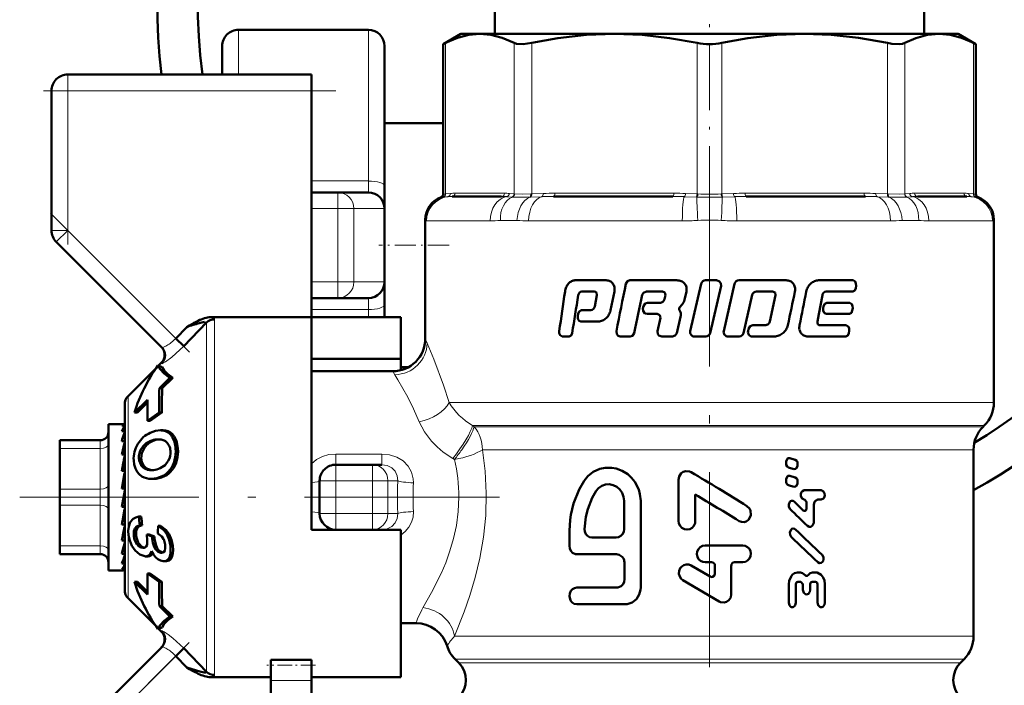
# Model space of a CAD drawing. Extents: x -1351 to 1763, y -1300 to 612.
# Tile 46 of 80: x 239 to 300, y -98 to -57. Entities that reach past the tile are written whole.
import ezdxf

# ---------------------------------------------------------------- set-up
doc = ezdxf.new("R2010")
doc.units = 0
doc.linetypes.add('DASHDOT', pattern=[18.5, 12, -3, 0.5, -3])

msp = doc.modelspace()

# ---------------------------------------------------------------- linework, layer by layer
at = {"color": 7, "linetype": 'DASHDOT', "lineweight": 18, "ltscale": 0.340646}
msp.add_line((281.602, -68.764), (281.602, -55.138), dxfattribs=at)
at = {"color": 7, "lineweight": 50}
for p, q in [((268.381, -57.773), (268.381, -56.273)), ((294.822, -57.773), (294.822, -56.273)), ((260.602, -57.523), (252.602, -57.523)), ((266.302, -57.773), (265.206, -58.406)), ((266.302, -57.773), (267.466, -57.773)), ((267.466, -57.773), (275.747, -57.773)), ((275.747, -57.773), (281.602, -57.773)), ((281.602, -57.773), (287.457, -57.773)), ((287.457, -57.773), (295.737, -57.773)), ((295.737, -57.773), (296.902, -57.773)), ((296.902, -57.773), (297.998, -58.406)), ((251.602, -60.273), (251.602, -58.523)), ((261.602, -58.523), (261.602, -67.12)), ((265.358, -58.328), (265.206, -58.406)), ((265.206, -67.628), (265.206, -58.406)), ((297.998, -58.406), (297.845, -58.328)), ((297.998, -67.628), (297.998, -58.406)), ((242.102, -60.273), (257.102, -60.273)), ((257.102, -60.273), (257.102, -61.273)), ((241.102, -69.859), (241.102, -61.273)), ((257.102, -61.273), (257.102, -75.202)), ((261.602, -63.273), (261.602, -70.773)), ((265.206, -63.273), (261.602, -63.273)), ((261.602, -67.12), (261.602, -68.523)), ((258.726, -67.523), (257.101, -67.523)), ((258.726, -67.523), (260.602, -67.523)), ((268.8, -67.773), (265.763, -67.773)), ((279.337, -67.773), (272.004, -67.773)), ((291.2, -67.773), (283.867, -67.773)), ((297.441, -67.773), (294.403, -67.773)), ((261.602, -68.523), (261.602, -73.023)), ((264.102, -69.22), (264.102, -76.523)), ((299.102, -80.445), (299.102, -69.22)), ((241.395, -70.566), (247.883, -77.055)), ((261.602, -70.773), (261.602, -75.202)), ((261.602, -73.023), (261.602, -74.427)), ((273.317, -72.93), (275.242, -72.93)), ((276.7, -72.929), (279.586, -72.929)), ((281.083, -73.143), (280.411, -76.052)), ((281.357, -72.929), (282.04, -72.929)), ((281.64, -76.173), (282.313, -73.264)), ((283.147, -73.143), (282.477, -76.052)), ((283.418, -72.929), (286.32, -72.929)), ((288.312, -72.929), (290.444, -72.929)), ((290.599, -73.404), (290.619, -73.263)), ((273.746, -73.619), (274.507, -73.619)), ((274.661, -73.85), (274.535, -74.543)), ((274.635, -73.685), (274.661, -73.85)), ((275.513, -74.773), (275.743, -73.62)), ((277.712, -73.619), (278.697, -73.619)), ((278.697, -73.619), (278.855, -73.685)), ((278.887, -73.85), (278.833, -74.082)), ((278.855, -73.685), (278.887, -73.85)), ((280.058, -74.137), (280.178, -73.62)), ((283.697, -76.173), (284.229, -73.832)), ((284.494, -73.618), (285.479, -73.618)), ((285.663, -73.849), (285.309, -75.471)), ((285.479, -73.618), (285.632, -73.685)), ((285.632, -73.685), (285.663, -73.849)), ((288.333, -75.005), (288.546, -73.849)), ((288.786, -73.619), (290.423, -73.619)), ((258.726, -74.023), (257.101, -74.023)), ((258.726, -74.023), (260.602, -74.023)), ((261.602, -74.427), (261.602, -75.202)), ((277.537, -74.527), (277.506, -74.667)), ((277.792, -74.314), (278.543, -74.314)), ((279.757, -74.603), (279.921, -74.428)), ((288.617, -74.527), (288.591, -74.667)), ((288.83, -74.314), (290.233, -74.314)), ((273.516, -74.99), (273.493, -75.13)), ((273.712, -74.775), (274.296, -74.775)), ((277.762, -75.003), (278.388, -75.003)), ((278.388, -75.003), (278.545, -75.07)), ((278.545, -75.07), (278.576, -75.233)), ((279.817, -74.884), (279.741, -74.724)), ((288.247, -75.467), (288.333, -75.005)), ((288.805, -75.003), (290.211, -75.003)), ((290.392, -74.79), (290.413, -74.649)), ((250.643, -75.535), (249.24, -76.979)), ((249.595, -75.701), (249.42, -75.804)), ((249.772, -75.6), (249.595, -75.701)), ((250.643, -75.535), (250.645, -75.522)), ((257.102, -75.202), (250.911, -75.202)), ((257.102, -86.273), (257.102, -75.202)), ((257.102, -75.202), (262.602, -75.202)), ((262.602, -75.202), (262.602, -77.755)), ((273.689, -75.464), (274.765, -75.464)), ((278.576, -75.233), (278.394, -76.052)), ((279.59, -76.174), (279.82, -75.175)), ((284.269, -75.698), (285.023, -75.698)), ((288.405, -75.698), (290.016, -75.698)), ((249.42, -75.804), (248.745, -76.502)), ((284.004, -75.911), (283.971, -76.051)), ((290.179, -76.174), (290.201, -76.034)), ((249.24, -76.979), (248.745, -76.502)), ((272.523, -76.387), (272.965, -76.387)), ((276.104, -76.387), (276.71, -76.387)), ((278.657, -76.387), (279.322, -76.387)), ((280.684, -76.387), (281.367, -76.387)), ((282.75, -76.387), (283.428, -76.387)), ((284.238, -76.387), (285.583, -76.387)), ((287.652, -76.387), (289.993, -76.387)), ((247.656, -78.165), (247.653, -78.167)), ((247.915, -78.264), (247.656, -78.165)), ((247.692, -78.179), (247.855, -78.016)), ((257.102, -77.755), (262.602, -77.755)), ((262.602, -77.755), (262.602, -78.46)), ((245.807, -80.064), (247.536, -78.335)), ((262.102, -78.523), (257.102, -78.523)), ((263.071, -78.273), (262.602, -78.273)), ((247.737, -79.567), (248.384, -78.94)), ((248.566, -78.94), (247.918, -79.567)), ((248.566, -78.94), (248.384, -78.94)), ((247.737, -79.567), (247.918, -79.567)), ((245.602, -91.987), (245.602, -80.559)), ((247.008, -80.277), (246.208, -81.062)), ((247.005, -80.455), (246.384, -81.062)), ((246.384, -81.062), (246.208, -81.062)), ((247.723, -81.073), (247.011, -81.573)), ((247.885, -81.073), (247.173, -81.573)), ((247.885, -81.073), (247.723, -81.073)), ((244.602, -81.773), (244.602, -82.376)), ((245.58, -81.773), (244.602, -81.773)), ((245.58, -81.773), (245.602, -81.775)), ((247.011, -81.573), (247.173, -81.573)), ((244.602, -82.376), (244.602, -90.773)), ((245.602, -81.859), (245.425, -81.859)), ((245.602, -82.214), (245.425, -82.214)), ((245.563, -82.376), (245.602, -82.272)), ((247.953, -82.159), (247.799, -82.159)), ((298.438, -81.937), (298.516, -81.859)), ((241.602, -82.773), (244.102, -82.773)), ((241.602, -82.907), (241.602, -82.773)), ((241.602, -83.273), (241.602, -82.907)), ((245.602, -82.825), (245.425, -82.825)), ((245.602, -82.7), (245.596, -82.825)), ((247.598, -82.717), (247.68, -82.714)), ((247.598, -82.717), (247.75, -82.717)), ((241.602, -85.773), (241.602, -83.273)), ((245.602, -83.253), (245.581, -83.652)), ((245.602, -83.482), (245.589, -83.652)), ((297.852, -83.352), (297.852, -94.823)), ((245.602, -83.652), (245.425, -83.652)), ((245.602, -83.996), (245.559, -84.644)), ((286.312, -84.11), (286.312, -84.196)), ((286.875, -83.968), (286.543, -83.866)), ((287.023, -84.298), (287.023, -84.212)), ((245.602, -84.644), (245.425, -84.644)), ((245.602, -84.273), (245.584, -84.273)), ((247.383, -84.604), (247.362, -84.606)), ((258.602, -84.273), (260.847, -84.273)), ((260.847, -84.273), (261.428, -84.273)), ((286.457, -84.44), (286.787, -84.542)), ((245.602, -84.883), (245.521, -85.739)), ((247.388, -85.149), (247.242, -85.149)), ((257.602, -87.273), (257.602, -85.273)), ((279.688, -85.203), (279.688, -87.733)), ((286.312, -85.199), (286.312, -85.285)), ((286.875, -85.057), (286.543, -84.955)), ((287.023, -85.387), (287.023, -85.3)), ((241.602, -85.773), (241.602, -86.773)), ((245.602, -85.739), (245.425, -85.739)), ((245.425, -86.867), (245.602, -85.867)), ((286.457, -85.528), (286.787, -85.63)), ((287.435, -85.849), (288.47, -85.849)), ((257.102, -88.273), (257.102, -86.273)), ((276.34, -88.246), (276.34, -86.501)), ((277.37, -91.837), (277.37, -86.501)), ((280.728, -87.733), (280.728, -86.112)), ((287.375, -87.086), (286.822, -86.55)), ((287.449, -86.42), (287.436, -86.42)), ((287.572, -86.578), (287.572, -86.959)), ((288.471, -86.419), (288.27, -86.419)), ((241.602, -89.273), (241.602, -86.773)), ((245.425, -86.814), (245.513, -86.814)), ((245.602, -86.867), (245.425, -86.867)), ((245.602, -86.856), (245.513, -86.814)), ((288.021, -87.782), (288.02, -86.737)), ((245.531, -87.387), (245.602, -87.819)), ((246.621, -87.471), (246.476, -87.471)), ((245.602, -87.957), (245.425, -87.957)), ((245.602, -88.273), (245.564, -88.273)), ((245.602, -88.685), (245.565, -88.266)), ((245.602, -88.415), (245.571, -88.415)), ((246.681, -87.989), (246.534, -87.989)), ((247.803, -88.03), (247.657, -88.03)), ((262.602, -88.273), (257.102, -88.273)), ((261.428, -88.273), (261.342, -88.273)), ((262.602, -97.344), (262.602, -88.273)), ((272.978, -88.348), (272.978, -89.272)), ((245.602, -88.942), (245.425, -88.942)), ((247.283, -88.697), (246.958, -88.577)), ((247.105, -88.577), (246.958, -88.577)), ((247.105, -88.577), (247.431, -88.697)), ((247.431, -88.697), (247.283, -88.697)), ((247.999, -88.851), (248.003, -88.86)), ((274.358, -88.759), (275.859, -88.759)), ((241.602, -89.273), (241.602, -89.773)), ((245.602, -89.4), (245.584, -89.122)), ((246.746, -89.395), (246.71, -89.393)), ((247.875, -89.693), (247.838, -89.691)), ((281.328, -89.248), (283.647, -89.248)), ((244.102, -89.773), (241.602, -89.773)), ((245.602, -89.759), (245.425, -89.759)), ((245.602, -89.918), (245.598, -89.851)), ((246.884, -89.913), (246.836, -89.91)), ((247.038, -89.913), (246.884, -89.913)), ((248.016, -90.212), (247.966, -90.209)), ((248.169, -90.212), (248.016, -90.212)), ((273.424, -89.785), (275.883, -89.785)), ((276.375, -90.298), (276.375, -91.324)), ((281.732, -90.275), (281.328, -90.275)), ((283.145, -90.275), (283.647, -90.275)), ((245.48, -90.773), (244.602, -90.773)), ((245.602, -90.357), (245.425, -90.357)), ((245.602, -90.699), (245.425, -90.699)), ((245.602, -90.762), (245.535, -90.762)), ((281.631, -91.162), (280.47, -90.477)), ((281.935, -90.481), (281.935, -90.983)), ((282.944, -92.236), (282.944, -90.481)), ((287.023, -90.908), (287.206, -90.908)), ((287.949, -90.907), (288.136, -90.907)), ((246.208, -91.485), (247.008, -92.269)), ((246.384, -91.485), (246.208, -91.485)), ((246.384, -91.485), (247.005, -92.092)), ((247.011, -90.973), (247.723, -91.473)), ((247.173, -90.973), (247.011, -90.973)), ((247.173, -90.973), (247.885, -91.473)), ((247.885, -91.473), (247.723, -91.473)), ((279.967, -91.371), (282.187, -92.683)), ((287.231, -91.479), (287.036, -91.479)), ((288.124, -91.477), (287.924, -91.477)), ((273.424, -91.837), (275.883, -91.837)), ((286.48, -91.622), (286.481, -92.763)), ((286.915, -92.762), (286.914, -91.637)), ((287.354, -91.637), (287.355, -91.969)), ((287.8, -91.969), (287.8, -91.636)), ((288.25, -91.635), (288.251, -92.76)), ((288.704, -92.759), (288.703, -91.619)), ((245.807, -92.482), (247.536, -94.212)), ((247.737, -92.979), (248.384, -93.606)), ((247.918, -92.979), (247.737, -92.979)), ((247.918, -92.979), (248.566, -93.606)), ((273.424, -92.863), (276.375, -92.863)), ((248.566, -93.606), (248.384, -93.606)), ((247.653, -94.379), (247.656, -94.381)), ((247.656, -94.381), (247.915, -94.283)), ((247.692, -94.367), (247.855, -94.53)), ((263.536, -94.023), (262.602, -94.023)), ((247.883, -95.492), (241.688, -101.687)), ((248.745, -96.044), (249.24, -95.567)), ((249.24, -95.567), (250.643, -97.011)), ((249.42, -96.743), (248.745, -96.044)), ((254.602, -96.27), (257.102, -96.27)), ((254.602, -96.27), (254.602, -96.606)), ((257.102, -96.27), (257.102, -96.606)), ((265.938, -96.238), (266.162, -96.463)), ((297.041, -96.463), (297.266, -96.238)), ((249.42, -96.743), (249.595, -96.845)), ((249.595, -96.845), (249.772, -96.946)), ((254.602, -96.606), (254.602, -97.559)), ((257.102, -96.606), (257.102, -97.559)), ((250.911, -97.344), (254.602, -97.344)), ((254.602, -100.421), (254.602, -97.559)), ((257.102, -97.344), (262.602, -97.344)), ((257.102, -100.421), (257.102, -97.559)), ((296.602, -97.559), (296.602, -97.488))]:
    msp.add_line(p, q, dxfattribs=at)
at = {"color": 7, "lineweight": 18}
for p, q in [((252.602, -60.273), (252.602, -57.523)), ((260.602, -57.523), (260.602, -66.821)), ((265.358, -58.328), (265.358, -67.615)), ((269.575, -67.615), (269.575, -58.328)), ((270.657, -58.328), (270.657, -67.615)), ((280.836, -67.615), (280.836, -58.328)), ((282.367, -58.328), (282.367, -67.615)), ((292.547, -67.615), (292.547, -58.328)), ((293.629, -58.328), (293.629, -67.615)), ((297.845, -67.615), (297.845, -58.328)), ((242.102, -61.273), (242.102, -60.273)), ((241.102, -61.273), (242.102, -61.273)), ((242.102, -61.273), (257.102, -61.273)), ((242.102, -61.273), (242.102, -69.859)), ((257.101, -66.821), (260.602, -66.821)), ((260.602, -66.821), (260.602, -67.523)), ((258.726, -67.523), (258.726, -68.523)), ((265.205, -67.809), (265.076, -67.815)), ((265.226, -67.807), (265.205, -67.809)), ((265.206, -67.628), (265.337, -67.617)), ((265.491, -67.785), (265.226, -67.807)), ((265.337, -67.617), (265.358, -67.615)), ((265.358, -67.615), (265.652, -67.586)), ((265.948, -67.573), (268.985, -67.573)), ((269.437, -67.807), (269.115, -67.785)), ((269.281, -67.586), (269.575, -67.615)), ((269.464, -67.809), (269.437, -67.807)), ((269.575, -67.615), (269.597, -67.617)), ((270.608, -67.807), (270.552, -67.809)), ((270.605, -67.617), (270.657, -67.615)), ((271.305, -67.785), (270.608, -67.807)), ((270.657, -67.615), (271.366, -67.586)), ((272.08, -67.573), (279.413, -67.573)), ((280.774, -67.807), (280.054, -67.785)), ((280.128, -67.586), (280.836, -67.615)), ((280.832, -67.809), (280.774, -67.807)), ((280.836, -67.615), (280.889, -67.617)), ((282.315, -67.617), (282.367, -67.615)), ((282.367, -67.615), (283.076, -67.586)), ((282.43, -67.807), (282.371, -67.809)), ((283.15, -67.785), (282.43, -67.807)), ((283.79, -67.573), (291.123, -67.573)), ((291.838, -67.586), (292.547, -67.615)), ((292.596, -67.807), (291.899, -67.785)), ((292.547, -67.615), (292.598, -67.617)), ((292.652, -67.809), (292.596, -67.807)), ((293.607, -67.617), (293.629, -67.615)), ((293.629, -67.615), (293.922, -67.586)), ((293.767, -67.807), (293.74, -67.809)), ((294.088, -67.785), (293.767, -67.807)), ((294.218, -67.573), (297.256, -67.573)), ((297.552, -67.586), (297.845, -67.615)), ((297.978, -67.807), (297.712, -67.785)), ((297.845, -67.615), (297.866, -67.617)), ((297.866, -67.617), (297.998, -67.628)), ((297.998, -67.809), (297.978, -67.807)), ((298.127, -67.815), (297.998, -67.809)), ((258.726, -68.523), (257.101, -68.523)), ((258.726, -68.523), (259.717, -68.523)), ((258.726, -68.523), (258.726, -70.773)), ((259.717, -68.523), (261.593, -68.523)), ((259.717, -68.523), (259.717, -73.023)), ((261.593, -68.523), (261.602, -68.523)), ((261.593, -68.523), (261.593, -73.023)), ((264.117, -69.247), (264.102, -69.22)), ((264.182, -69.273), (268.1, -69.273)), ((269.747, -69.247), (268.728, -69.247)), ((270.468, -69.273), (279.928, -69.273)), ((283.276, -69.273), (292.736, -69.273)), ((294.475, -69.247), (293.456, -69.247)), ((295.103, -69.273), (299.021, -69.273)), ((299.102, -69.22), (299.087, -69.247)), ((241.102, -69.859), (242.102, -69.859)), ((241.395, -70.566), (242.102, -69.859)), ((248.745, -76.502), (242.102, -69.859)), ((258.726, -70.773), (258.726, -73.023)), ((258.726, -73.023), (257.101, -73.023)), ((258.726, -73.023), (259.717, -73.023)), ((258.726, -74.023), (258.726, -73.023)), ((259.717, -73.023), (261.593, -73.023)), ((261.593, -73.023), (261.602, -73.023)), ((260.602, -74.023), (260.602, -74.725)), ((260.602, -74.725), (257.101, -74.725)), ((260.602, -74.725), (260.602, -75.202)), ((250.643, -86.273), (250.643, -75.535)), ((251.138, -75.336), (251.138, -86.273)), ((264.102, -76.523), (264.223, -76.797)), ((262.237, -78.741), (262.102, -78.523)), ((245.807, -86.273), (245.807, -80.064)), ((265.569, -80.445), (299.102, -80.445)), ((248.107, -82.17), (247.953, -82.17)), ((267.014, -81.859), (298.516, -81.859)), ((267.014, -81.859), (267.117, -81.937)), ((267.117, -81.937), (298.438, -81.937)), ((244.102, -82.773), (244.102, -82.779)), ((244.102, -82.779), (244.102, -82.907)), ((244.102, -82.907), (244.102, -83.273)), ((247.311, -82.824), (247.158, -82.824)), ((248.658, -82.531), (248.507, -82.531)), ((244.102, -83.273), (241.602, -83.273)), ((244.102, -85.773), (244.102, -83.273)), ((246.793, -83.27), (246.642, -83.27)), ((248.884, -83.28), (248.736, -83.28)), ((258.602, -83.616), (258.602, -84.273)), ((258.602, -83.616), (261.428, -83.616)), ((261.428, -83.616), (261.428, -84.273)), ((267.621, -83.352), (267.827, -83.352)), ((267.827, -83.352), (295.166, -83.352)), ((295.166, -83.352), (297.852, -83.352)), ((246.626, -83.89), (246.477, -83.89)), ((248.82, -83.991), (248.673, -83.991)), ((265.9, -83.951), (265.794, -83.889)), ((246.753, -84.303), (246.606, -84.303)), ((247.064, -84.552), (246.918, -84.552)), ((248.535, -84.598), (248.39, -84.598)), ((258.602, -84.273), (258.602, -85.273)), ((260.847, -85.273), (260.847, -84.273)), ((248.053, -84.987), (247.907, -84.987)), ((257.602, -85.273), (258.602, -85.273)), ((258.602, -85.273), (258.602, -87.273)), ((260.847, -85.273), (258.602, -85.273)), ((260.847, -87.273), (260.847, -85.273)), ((260.847, -85.273), (261.809, -85.273)), ((262.411, -85.273), (261.809, -85.273)), ((261.809, -85.273), (261.809, -87.273)), ((241.602, -85.773), (244.102, -85.773)), ((244.102, -85.773), (244.102, -86.773)), ((245.807, -86.273), (245.807, -92.482)), ((250.643, -97.011), (250.643, -86.273)), ((251.138, -86.273), (251.138, -97.211)), ((244.102, -86.773), (241.602, -86.773)), ((244.102, -89.273), (244.102, -86.773)), ((257.602, -87.273), (258.602, -87.273)), ((258.602, -87.273), (260.847, -87.273)), ((258.602, -88.273), (258.602, -87.273)), ((260.847, -87.273), (261.809, -87.273)), ((260.847, -87.273), (260.847, -88.273)), ((261.809, -87.273), (262.411, -87.273)), ((246.315, -88.678), (246.165, -88.678)), ((247.442, -88.828), (247.293, -88.828)), ((248.346, -88.548), (248.199, -88.548)), ((241.602, -89.273), (244.102, -89.273)), ((244.102, -89.273), (244.102, -89.773)), ((246.512, -89.173), (246.361, -89.173)), ((246.779, -89.393), (246.71, -89.393)), ((247.909, -89.691), (247.838, -89.691)), ((248.561, -89.273), (248.413, -89.273)), ((248.505, -89.986), (248.353, -89.986)), ((247.855, -94.53), (247.865, -94.527)), ((265.896, -94.823), (297.852, -94.823)), ((242.102, -102.687), (248.745, -96.044)), ((297.266, -96.238), (265.938, -96.238)), ((266.162, -96.463), (297.041, -96.463)), ((257.102, -97.559), (254.602, -97.559))]:
    msp.add_line(p, q, dxfattribs=at)
at = {"color": 7, "linetype": 'DASHDOT', "lineweight": 18, "ltscale": 0.257589}
msp.add_line((242.102, -60.415), (242.102, -70.718), dxfattribs=at)
at = {"color": 7, "linetype": 'DASHDOT', "lineweight": 18, "ltscale": 0.450015}
msp.add_line((258.602, -61.273), (240.601, -61.273), dxfattribs=at)
at = {"color": 7, "linetype": 'DASHDOT', "lineweight": 18}
for p, q in [((281.602, -66.237), (281.602, -101.929)), ((268.674, -86.273), (239.14, -86.273))]:
    msp.add_line(p, q, dxfattribs=at)
at = {"color": 7, "linetype": 'DASHDOT', "lineweight": 18, "ltscale": 0.30237}
msp.add_line((241.036, -68.793), (249.588, -77.345), dxfattribs=at)
at = {"color": 7, "linetype": 'DASHDOT', "lineweight": 18, "ltscale": 0.108127}
msp.add_line((265.566, -70.773), (261.241, -70.773), dxfattribs=at)
at = {"color": 7, "linetype": 'DASHDOT', "lineweight": 18, "ltscale": 0.067371}
msp.add_line((258.377, -85.273), (261.072, -85.273), dxfattribs=at)
at = {"color": 7, "linetype": 'DASHDOT', "lineweight": 18, "ltscale": 0.06}
for p, q in [((258.602, -87.473), (258.602, -85.073)), ((260.847, -87.473), (260.847, -85.073))]:
    msp.add_line(p, q, dxfattribs=at)
at = {"color": 7, "linetype": 'DASHDOT', "lineweight": 18, "ltscale": 0.067386}
msp.add_line((261.072, -87.273), (258.377, -87.273), dxfattribs=at)
at = {"color": 7, "linetype": 'DASHDOT', "lineweight": 18, "ltscale": 0.296716}
msp.add_line((249.575, -95.215), (241.182, -103.607), dxfattribs=at)
at = {"color": 7, "linetype": 'DASHDOT', "lineweight": 18, "ltscale": 0.075015}
msp.add_line((257.352, -96.606), (254.351, -96.606), dxfattribs=at)
at = {"color": 7, "lineweight": 50}
for points in [[(267.466, -57.773), (266.787, -57.832), (266.091, -58.014), (265.358, -58.328)], [(269.575, -58.328), (268.841, -58.014), (268.145, -57.833), (267.466, -57.773)], [(275.747, -57.773), (274.025, -57.838), (272.255, -58.039), (270.657, -58.328)], [(280.836, -58.328), (279.148, -58.025), (277.451, -57.837), (275.747, -57.773)], [(287.457, -57.773), (285.735, -57.838), (283.965, -58.039), (282.367, -58.328)], [(292.547, -58.328), (290.778, -58.014), (289.097, -57.833), (287.457, -57.773)], [(295.737, -57.773), (295.024, -57.838), (294.291, -58.039), (293.629, -58.328)], [(297.845, -58.328), (297.112, -58.014), (296.416, -57.833), (295.737, -57.773)], [(270.657, -58.328), (270.122, -58.403), (269.719, -58.378), (269.575, -58.328)], [(293.629, -58.328), (293.484, -58.378), (293.3, -58.403), (292.831, -58.378), (292.547, -58.328)], [(276.7, -72.929), (276.556, -72.98), (276.456, -73.143)], [(282.313, -73.264), (282.305, -73.118), (282.221, -72.995), (282.04, -72.929)], [(290.619, -73.263), (290.617, -73.131), (290.572, -73.01), (290.444, -72.929)], [(277.457, -73.832), (277.535, -73.691), (277.712, -73.619)], [(290.423, -73.619), (290.544, -73.549), (290.599, -73.404)], [(277.792, -74.314), (277.642, -74.363), (277.537, -74.527)], [(288.83, -74.314), (288.69, -74.378), (288.617, -74.527)], [(290.413, -74.649), (290.411, -74.516), (290.365, -74.394), (290.233, -74.314)], [(273.493, -75.13), (273.497, -75.265), (273.526, -75.349), (273.578, -75.419), (273.689, -75.464)], [(273.712, -74.775), (273.58, -74.842), (273.516, -74.99)], [(277.506, -74.667), (277.513, -74.812), (277.627, -74.964), (277.762, -75.003)], [(288.591, -74.667), (288.595, -74.805), (288.687, -74.959), (288.805, -75.003)], [(290.211, -75.003), (290.334, -74.935), (290.392, -74.79)], [(284.269, -75.698), (284.1, -75.758), (284.004, -75.911)], [(290.201, -76.034), (290.198, -75.9), (290.158, -75.79), (290.016, -75.698)], [(272.353, -76.052), (272.355, -76.183), (272.398, -76.304), (272.523, -76.387)], [(272.965, -76.387), (273.09, -76.319), (273.149, -76.174)], [(275.867, -76.052), (275.889, -76.239), (275.977, -76.346), (276.104, -76.387)], [(276.71, -76.387), (276.856, -76.337), (276.957, -76.174)], [(278.394, -76.052), (278.42, -76.243), (278.48, -76.32), (278.657, -76.387)], [(279.322, -76.387), (279.493, -76.327), (279.59, -76.174)], [(289.993, -76.387), (290.119, -76.319), (290.179, -76.174)], [(247.656, -78.165), (247.777, -78.406), (248.025, -78.666), (248.384, -78.94)], [(247.915, -78.264), (248.041, -78.476), (248.261, -78.703), (248.566, -78.94)], [(247.176, -82.309), (247.492, -82.198), (247.799, -82.159)], [(248.658, -82.531), (248.789, -82.8), (248.884, -83.28)], [(246.793, -83.27), (246.66, -83.571), (246.626, -83.89)], [(246.663, -84.99), (246.499, -84.866), (246.365, -84.705), (246.259, -84.503), (246.191, -84.272), (246.157, -84.013)], [(246.607, -84.303), (246.493, -84.02), (246.477, -83.89)], [(246.626, -83.89), (246.664, -84.114), (246.753, -84.303)], [(248.288, -84.043), (248.09, -84.298), (247.793, -84.492)], [(286.543, -83.866), (286.431, -83.877), (286.372, -83.927), (286.315, -84.072), (286.312, -84.11)], [(286.312, -84.196), (286.324, -84.287), (286.383, -84.393), (286.457, -84.44)], [(287.023, -84.212), (287.01, -84.12), (286.969, -84.038), (286.875, -83.968)], [(277.37, -86.501), (277.32, -86.079), (277.251, -85.8), (277.006, -85.32), (276.807, -85.074), (276.579, -84.864), (276.227, -84.644), (275.857, -84.508), (275.582, -84.459), (275.179, -84.463), (274.85, -84.534), (274.439, -84.721), (274.12, -84.989), (273.88, -85.27)], [(280.468, -84.729), (280.366, -84.683), (280.146, -84.662), (279.986, -84.709), (279.849, -84.805), (279.725, -84.99), (279.688, -85.203)], [(286.787, -84.542), (286.9, -84.532), (286.96, -84.483), (287.019, -84.337), (287.023, -84.298)], [(247.907, -84.987), (247.574, -85.107), (247.242, -85.149)], [(273.88, -85.27), (273.574, -85.791), (273.225, -86.66), (273.062, -87.352), (273.016, -87.669), (272.978, -88.348)], [(286.543, -84.955), (286.431, -84.966), (286.372, -85.015), (286.315, -85.16), (286.312, -85.199)], [(286.312, -85.285), (286.324, -85.376), (286.383, -85.482), (286.457, -85.528)], [(286.787, -85.63), (286.9, -85.62), (286.96, -85.571), (287.019, -85.426), (287.023, -85.387)], [(287.023, -85.3), (287.01, -85.209), (286.969, -85.126), (286.875, -85.057)], [(274.633, -85.886), (274.382, -86.309), (274.102, -87.002), (273.981, -87.489), (273.903, -88.231)], [(276.34, -86.501), (276.31, -86.248), (276.221, -86.008), (276.078, -85.798), (275.89, -85.633), (275.669, -85.523), (275.431, -85.477), (275.191, -85.497), (274.967, -85.581), (274.772, -85.722), (274.633, -85.886)], [(287.435, -85.85), (287.316, -85.895), (287.25, -85.979), (287.216, -86.097), (287.224, -86.22), (287.301, -86.362), (287.436, -86.42)], [(288.471, -86.419), (288.611, -86.358), (288.659, -86.293), (288.695, -86.173), (288.686, -86.047), (288.619, -85.918), (288.47, -85.849)], [(286.822, -86.55), (286.757, -86.507), (286.656, -86.497), (286.596, -86.523), (286.547, -86.567), (286.482, -86.713), (286.488, -86.874), (286.562, -87.007)], [(287.449, -86.42), (287.57, -86.556), (287.572, -86.578)], [(288.02, -86.737), (288.062, -86.559), (288.116, -86.487), (288.27, -86.419)], [(283.416, -87.738), (283.57, -87.799), (283.744, -87.802), (283.859, -87.765), (283.995, -87.667), (284.092, -87.53), (284.141, -87.372), (284.121, -87.099), (284.052, -86.959), (283.907, -86.817)], [(287.572, -86.959), (287.55, -87.05), (287.522, -87.087), (287.484, -87.111), (287.425, -87.115), (287.375, -87.086)], [(245.847, -88.61), (245.826, -88.337), (245.848, -88.082), (245.949, -87.803), (246.123, -87.609), (246.287, -87.52), (246.476, -87.471)], [(279.688, -87.733), (279.714, -87.896), (279.787, -88.045), (279.904, -88.164), (280.052, -88.24), (280.217, -88.265), (280.381, -88.235), (280.527, -88.153), (280.64, -88.03), (280.708, -87.878), (280.728, -87.733)], [(287.623, -88.036), (287.725, -88.094), (287.841, -88.087), (287.938, -88.018), (288.016, -87.841), (288.021, -87.782)], [(246.165, -88.678), (246.164, -88.365), (246.22, -88.2), (246.322, -88.078), (246.534, -87.989)], [(246.681, -87.989), (246.468, -88.079), (246.367, -88.199), (246.313, -88.363), (246.315, -88.678)], [(247.657, -88.03), (248.018, -88.307), (248.199, -88.548)], [(247.803, -88.03), (248.165, -88.307), (248.346, -88.548)], [(273.903, -88.231), (273.922, -88.392), (273.984, -88.539), (274.086, -88.658), (274.217, -88.733), (274.358, -88.759)], [(275.859, -88.759), (276.007, -88.733), (276.142, -88.66), (276.248, -88.546), (276.317, -88.401), (276.34, -88.246)], [(286.896, -88.257), (286.832, -88.214), (286.73, -88.204), (286.67, -88.229), (286.621, -88.273), (286.555, -88.42), (286.561, -88.581), (286.636, -88.714)], [(246.24, -89.547), (246.045, -89.261), (245.914, -88.928), (245.847, -88.61)], [(246.996, -89.059), (246.979, -89.198), (246.926, -89.311)], [(247.838, -89.691), (247.67, -89.638), (247.494, -89.466), (247.415, -89.319), (247.339, -89.087), (247.293, -88.828)], [(247.442, -88.828), (247.518, -89.192), (247.606, -89.402), (247.724, -89.564), (247.944, -89.684)], [(247.651, -88.515), (247.891, -88.699), (247.999, -88.851)], [(248.199, -88.548), (248.338, -88.892), (248.413, -89.273)], [(248.346, -88.548), (248.486, -88.892), (248.561, -89.273)], [(246.836, -89.91), (246.536, -89.804), (246.24, -89.547)], [(246.71, -89.393), (246.579, -89.358), (246.457, -89.278), (246.361, -89.173)], [(246.512, -89.173), (246.64, -89.303), (246.816, -89.386)], [(247.252, -89.595), (247.148, -89.794), (247.03, -89.884), (246.884, -89.913)], [(247.966, -90.209), (247.806, -90.173), (247.652, -90.092), (247.502, -89.963), (247.37, -89.797), (247.252, -89.595)], [(248.092, -89.189), (248.102, -89.428), (248.074, -89.56), (248.012, -89.649), (247.951, -89.682), (247.875, -89.693)], [(248.413, -89.273), (248.432, -89.516), (248.421, -89.744), (248.353, -89.986)], [(248.561, -89.273), (248.581, -89.517), (248.571, -89.744), (248.505, -89.986)], [(272.978, -89.272), (273, -89.431), (273.063, -89.574), (273.163, -89.689), (273.357, -89.778), (273.424, -89.785)], [(281.328, -89.248), (281.171, -89.274), (281.027, -89.349), (280.915, -89.466), (280.845, -89.613), (280.823, -89.775), (280.854, -89.935), (280.931, -90.078), (281.05, -90.189), (281.198, -90.256), (281.328, -90.275)], [(283.647, -90.275), (283.807, -90.247), (283.949, -90.17), (284.062, -90.048), (284.129, -89.895), (284.146, -89.732), (284.119, -89.59), (284.052, -89.459), (283.939, -89.344), (283.791, -89.27), (283.647, -89.248)], [(248.353, -89.986), (248.264, -90.116), (248.141, -90.192), (248.016, -90.212)], [(248.505, -89.986), (248.43, -90.1), (248.332, -90.176), (248.169, -90.212)], [(275.883, -89.785), (276.034, -89.81), (276.231, -89.936), (276.322, -90.067), (276.375, -90.298)], [(288.264, -90.279), (288.379, -90.335), (288.479, -90.317), (288.543, -90.27), (288.59, -90.204), (288.624, -90.083), (288.613, -89.957), (288.535, -89.823)], [(280.47, -90.477), (280.325, -90.421), (280.17, -90.411), (280.026, -90.448), (279.897, -90.528), (279.794, -90.646), (279.729, -90.806), (279.719, -90.985), (279.769, -91.155), (279.861, -91.286), (279.967, -91.371)], [(287.023, -90.908), (286.837, -90.951), (286.715, -91.033), (286.617, -91.146), (286.501, -91.423), (286.48, -91.622)], [(287.483, -91.069), (287.334, -90.937), (287.206, -90.908)], [(287.949, -90.907), (287.792, -90.951), (287.669, -91.068)], [(288.703, -91.619), (288.677, -91.407), (288.6, -91.211), (288.474, -91.048), (288.223, -90.916), (288.136, -90.907)], [(276.375, -91.324), (276.35, -91.483), (276.279, -91.627), (276.169, -91.741), (275.956, -91.83), (275.883, -91.837)], [(281.935, -90.983), (281.896, -91.103), (281.794, -91.18), (281.709, -91.188), (281.631, -91.162)], [(286.914, -91.637), (286.934, -91.55), (286.976, -91.499), (287.035, -91.479)], [(287.231, -91.478), (287.352, -91.615), (287.354, -91.637)], [(287.669, -91.068), (287.619, -91.113), (287.554, -91.12), (287.514, -91.101), (287.483, -91.069)], [(287.8, -91.636), (287.821, -91.547), (287.864, -91.497), (287.924, -91.477)], [(288.124, -91.477), (288.191, -91.501), (288.229, -91.547), (288.25, -91.635)], [(273.424, -91.837), (273.289, -91.861), (273.177, -91.921), (273.071, -92.035), (273, -92.191), (272.978, -92.357), (273.045, -92.622), (273.137, -92.744), (273.279, -92.835), (273.424, -92.863)], [(276.375, -92.863), (276.53, -92.85), (276.831, -92.747), (277.097, -92.541), (277.276, -92.268), (277.358, -91.981), (277.37, -91.837)], [(287.355, -91.969), (287.413, -92.161), (287.503, -92.238), (287.577, -92.254)], [(287.577, -92.254), (287.686, -92.217), (287.78, -92.089), (287.8, -91.969)], [(282.187, -92.683), (282.284, -92.728), (282.496, -92.749), (282.651, -92.705), (282.784, -92.614), (282.904, -92.437), (282.944, -92.236)], [(286.481, -92.763), (286.516, -92.918), (286.561, -92.984), (286.625, -93.031), (286.727, -93.045), (286.777, -93.027), (286.839, -92.978), (286.883, -92.911), (286.915, -92.762)], [(288.251, -92.76), (288.291, -92.922), (288.341, -92.987), (288.409, -93.031), (288.508, -93.042), (288.578, -93.015), (288.679, -92.889), (288.704, -92.759)], [(248.384, -93.606), (248.025, -93.881), (247.777, -94.14), (247.656, -94.381)], [(248.566, -93.606), (248.261, -93.844), (248.041, -94.07), (247.915, -94.283)], [(250.643, -97.011), (250.645, -97.027), (250.639, -97.038), (250.625, -97.047), (250.591, -97.054), (250.492, -97.048), (250.238, -96.993), (249.42, -96.743)]]:
    msp.add_lwpolyline(points, dxfattribs=at)
at = {"color": 7, "lineweight": 18}
for points in [[(269.597, -67.617), (270.108, -67.628), (270.605, -67.617)], [(292.598, -67.617), (293.296, -67.627), (293.607, -67.617)], [(250.645, -75.522), (250.64, -75.509), (250.632, -75.503), (250.607, -75.494), (250.515, -75.496)], [(264.223, -76.797), (264.638, -77.78), (265.232, -79.378), (265.569, -80.445)], [(249.24, -76.979), (248.496, -77.662), (248.113, -77.94), (247.964, -78.023), (247.901, -78.045), (247.889, -78.044), (247.883, -78.041)], [(247.883, -77.055), (247.887, -77.058), (247.9, -77.062), (247.918, -77.063), (247.987, -77.049)], [(263.737, -81.64), (263.384, -80.84), (263.022, -80.116), (262.426, -79.052), (262.237, -78.741)], [(265.794, -83.889), (265.212, -83.497), (264.832, -83.175), (264.489, -82.825), (264.054, -82.251), (263.737, -81.64)], [(257.102, -84.216), (257.413, -83.963), (257.772, -83.776), (258.178, -83.656), (258.602, -83.616)], [(261.428, -83.616), (261.9, -83.664), (262.349, -83.809), (262.735, -84.042), (263.048, -84.359), (263.257, -84.729), (263.362, -85.138), (263.372, -85.387)], [(267.621, -83.352), (267.791, -84.665), (267.863, -86.02), (267.829, -87.39), (267.693, -88.725), (267.466, -90.02), (267.175, -91.223), (266.851, -92.311), (266.498, -93.327), (265.896, -94.823)], [(262.411, -85.273), (262.383, -84.963), (262.257, -84.682), (262.041, -84.459), (261.755, -84.32), (261.428, -84.273)], [(263.964, -93.07), (264.497, -92.145), (265.08, -90.973), (265.363, -90.302), (265.624, -89.579), (265.844, -88.824), (266.019, -88.019), (266.135, -87.152), (266.174, -86.273)], [(261.428, -88.273), (261.757, -88.226), (262.047, -88.082), (262.261, -87.859), (262.384, -87.576), (262.411, -87.273)], [(263.372, -87.159), (263.35, -87.494), (263.258, -87.816), (263.097, -88.117), (262.877, -88.38), (262.602, -88.599)], [(263.626, -93.751), (263.89, -93.199), (263.964, -93.07)], [(247.883, -94.505), (247.889, -94.502), (247.909, -94.503), (248.023, -94.553), (248.275, -94.716), (248.565, -94.94), (249.24, -95.567)], [(247.987, -95.498), (247.924, -95.484), (247.902, -95.484), (247.888, -95.488), (247.883, -95.492)], [(251.138, -97.211), (251.135, -97.231), (251.128, -97.244), (251.104, -97.269), (250.965, -97.33), (250.911, -97.344)]]:
    msp.add_lwpolyline(points, dxfattribs=at)
at = {"color": 7, "lineweight": 50}
for centre, radius, start, end in [((281.602, -55.973), 34, 126.87132, 187.26652), ((281.602, -55.973), 31.5, 120.29081, 187.84669), ((281.602, -55.973), 34, 298.55013, 41.32221), ((281.602, -55.973), 31.5, 301.14992, 45.45482), ((252.602, -58.523), 1, 90, 180.00001), ((260.602, -58.523), 1, 0, 90), ((281.591, -54.679), 3.727, 258.32363, 270.17092), ((281.613, -54.675), 3.73, 269.8334, 281.6705), ((242.102, -61.273), 1, 90, 180.00001), ((260.602, -68.523), 1, 0, 90), ((265.602, -69.22), 1.5, 110.51769, 180.00001), ((265.006, -67.628), 0.2, 290.51672, 0.00001), ((298.198, -67.628), 0.2, 179.99999, 249.48328), ((297.602, -69.22), 1.5, 0, 69.48231), ((242.102, -69.859), 1, 179.99999, 225), ((260.602, -73.023), 1, 270, 360), ((273.609, -73.72), 0.903, 139.34448, 155.83579), ((273.447, -73.596), 0.698, 118.64801, 138.38533), ((273.32, -73.359), 0.429, 90.37964, 118.93589), ((275.249, -73.42), 0.49, 62.94137, 90.80663), ((275.244, -73.433), 0.504, 36.71166, 63.10246), ((275.19, -73.459), 0.563, 11.0898, 35.48592), ((747.632, -170.047), 481.038, 168.37832, 168.73183), ((279.597, -73.609), 0.679, 66.86778, 90.91643), ((279.633, -73.519), 0.582, 41.67945, 66.67461), ((279.668, -73.47), 0.523, 13.16347, 40.22223), ((281.352, -73.205), 0.275, 89.11094, 166.97414), ((283.415, -73.203), 0.273, 89.42465, 167.35887), ((286.33, -73.5), 0.57, 64.7254, 91.02408), ((286.346, -73.457), 0.525, 38.27596, 64.22031), ((286.316, -73.461), 0.551, 11.57455, 36.69941), ((288.471, -73.826), 0.941, 132.47232, 149.73463), ((288.429, -73.794), 0.888, 114.39792, 131.88496), ((288.317, -73.545), 0.615, 90.44462, 114.47841), ((604.726, -123.496), 335.742, 171.45687, 171.87621), ((273.668, -73.746), 0.967, 155.89295, 172.56033), ((622.083, -131.439), 353.283, 170.61815, 171.00002), ((273.852, -73.907), 0.331, 137.97854, 169.90399), ((273.752, -73.809), 0.191, 91.7893, 139.72297), ((274.514, -73.762), 0.143, 32.35771, 92.77573), ((275.017, -73.485), 0.738, 349.41436, 10.45974), ((840.941, -195.468), 576.462, 167.8188, 168.056805), ((279.56, -73.485), 0.633, 347.61232, 12.21465), ((284.492, -73.888), 0.269, 89.79962, 167.93274), ((-211.595, 28.929), 508.891, 348.13579, 348.37446), ((286.14, -73.485), 0.729, 349.27734, 10.5953), ((-157.184, 14.411), 453.372, 348.53592, 348.80355), ((288.35, -73.761), 0.803, 149.39975, 170.02369), ((288.864, -73.916), 0.325, 134.95166, 168.1808), ((288.791, -73.833), 0.214, 91.42166, 136.75346), ((274.215, -74.478), 0.326, 315.23756, 348.51035), ((278.543, -74.028), 0.285, 269.99662, 310.11942), ((278.532, -74.003), 0.312, 308.6956, 345.32352), ((279.214, -73.917), 0.873, 324.15142, 345.36059), ((274.289, -74.559), 0.216, 271.91106, 316.52874), ((274.602, -74.572), 0.938, 312.66575, 329.88648), ((274.68, -74.618), 0.847, 329.94761, 349.49191), ((279.813, -74.672), 0.0879, 129.32456, 216.22491), ((279.222, -75.034), 0.613, 346.7671, 14.18779), ((253.334, -87.2), 12.05, 106.98067, 108.95648), ((252.726, -80.858), 6.03, 115.46142, 119.32905), ((253.226, -86.629), 11.472, 105.32482, 107.29502), ((251.275, -77.758), 2.608, 107.04695, 115.96607), ((250.883, -77.971), 2.503, 98.44714, 105.97282), ((250.929, -76.607), 1.405, 90.71488, 107.30097), ((274.762, -74.866), 0.598, 270.29965, 294.79983), ((274.66, -74.629), 0.856, 294.32318, 312.37788), ((285.015, -75.397), 0.301, 271.63838, 308.53927), ((285.028, -75.401), 0.289, 306.92792, 346.03383), ((285.57, -75.501), 0.877, 327.99899, 347.14814), ((287.774, -75.843), 0.647, 167.08125, 191.02478), ((288.443, -75.521), 0.202, 164.70466, 212.95332), ((288.398, -75.549), 0.148, 213.25483, 272.91461), ((280.68, -76.112), 0.275, 167.4877, 270.79395), ((281.371, -76.111), 0.275, 269.11043, 346.95377), ((282.746, -76.111), 0.275, 167.53699, 270.77461), ((283.431, -76.115), 0.272, 269.42258, 347.57658), ((284.238, -76.113), 0.273, 166.93627, 269.78422), ((285.583, -75.621), 0.766, 270.03589, 291.85213), ((285.52, -75.447), 0.95, 291.48408, 309.20745), ((285.529, -75.468), 0.929, 309.59402, 327.63251), ((287.676, -75.863), 0.547, 190.96753, 216.14272), ((287.653, -75.858), 0.531, 218.00171, 243.12809), ((287.645, -75.868), 0.518, 243.44277, 270.82262), ((262.102, -76.523), 2, 269.99886, 0.0007), ((247.361, -77.521), 0.699, 314.94372, 45.05708), ((247.388, -77.548), 0.699, 315.0791, 44.89331), ((273.629, -80.541), 25.911, 177.84736, 181.17826), ((270.705, -80.794), 22.821, 176.91837, 180.70105), ((246.302, -80.559), 0.7, 135, 180.00001), ((274.585, -80.847), 27.583, 178.81614, 181.50876), ((297.102, -80.445), 2, 315, 360), ((244.102, -82.273), 0.5, 270, 360), ((246.737, -82.699), 1.397, 144.35788, 159.70688), ((251.8, -84.535), 6.6, 160.90147, 164.979), ((247.876, -83.855), 1.697, 114.35156, 149.29145), ((247.8, -83.242), 1.083, 81.86858, 90.06384), ((247.954, -83.236), 1.077, 81.84816, 90.06437), ((247.856, -82.923), 0.759, 31.03337, 82.61717), ((248.01, -82.917), 0.753, 30.79944, 82.58751), ((299.852, -83.352), 2, 134.99988, 180.00001), ((261.988, -87.185), 16.935, 165.37505, 167.95939), ((247.879, -83.904), 1.725, 147.96407, 183.64808), ((247.612, -83.874), 1.143, 113.37488, 148.13471), ((247.763, -83.876), 1.144, 113.27781, 148.05175), ((247.662, -83.936), 1.221, 93.00197, 114.37881), ((247.814, -83.932), 1.217, 92.99424, 114.42005), ((247.688, -83.586), 0.872, 75.48502, 90.5), ((247.739, -83.393), 0.673, 50.70389, 75.59643), ((247.754, -83.365), 0.641, 23.50199, 50.20246), ((247.527, -83.838), 1.051, 147.30562, 182.81452), ((247.286, -83.511), 1.134, 332.0162, 4.41845), ((247.465, -83.482), 0.954, 3.50947, 22.97761), ((246.484, -83.441), 2.257, 345.90185, 4.09291), ((246.622, -83.435), 2.267, 345.80772, 3.92398), ((285.253, -92.105), 40.521, 168.11243, 169.39011), ((247.081, -83.62), 1.634, 323.23742, 346.89684), ((247.223, -83.616), 1.639, 323.19077, 346.79104), ((351.752, -104.491), 107.967, 169.47259, 169.99766), ((247.176, -83.911), 0.691, 214.55318, 248.0744), ((247.327, -83.903), 0.7, 214.96733, 247.96568), ((247.233, -83.771), 0.843, 248.05159, 270.24938), ((247.368, -83.832), 0.781, 247.08421, 265.71388), ((247.239, -83.571), 1.043, 269.84398, 276.79208), ((247.221, -83.199), 1.414, 276.54602, 293.84745), ((247.371, -83.829), 1.276, 294.87904, 322.9638), ((247.515, -83.827), 1.278, 294.86736, 322.92415), ((258.602, -85.273), 1, 90, 180.00001), ((208.013, -208.03), 143.013, 57.94847, 59.56046), ((247.239, -84.029), 1.121, 239.09899, 270.19487), ((204.985, -214.368), 148.952, 58.22708, 59.43567), ((158.11, -71.477), 88.858, 349.31117, 349.94255), ((258.602, -87.273), 1, 180.00001, 270), ((347.907, -24.852), 87.329, 225.37571, 226.34556), ((260.991, -86.086), 14.581, 185.45129, 187.49998), ((260.851, -86.088), 14.297, 185.55015, 187.64005), ((211.091, -81.504), 35.131, 347.77635, 349.21778), ((263.06, -88.471), 15.409, 178.36004, 180.16518), ((375.242, 2.593), 126.723, 225.8007, 226.82531), ((231.454, -85.937), 14.485, 344.69952, 347.61081), ((247.193, -88.561), 1.034, 186.49116, 216.33474), ((247.347, -88.556), 1.038, 186.74067, 216.48473), ((241.789, -89.245), 5.211, 2.04556, 7.36063), ((249.032, -88.622), 1.75, 182.46185, 186.75863), ((249.178, -88.617), 1.749, 182.63657, 186.93738), ((246.865, -89.345), 1.237, 7.24633, 23.05669), ((361.584, -12.374), 106.981, 225.52689, 226.73659), ((246.759, -89.184), 0.21, 266.37714, 322.70858), ((244.102, -90.273), 0.5, 0, 90), ((240.914, -88.539), 4.865, 338.04344, 344.49134), ((247.047, -89.581), 0.331, 268.3817, 330.45844), ((281.732, -90.477), 0.202, 358.94078, 89.77838), ((283.146, -90.477), 0.202, 90.33018, 181.15684), ((244.643, -90.03), 1.031, 319.46711, 338.37362), ((245.47, -90.587), 0.187, 273.05222, 314.53823), ((274.585, -91.699), 27.583, 178.49124, 181.18386), ((273.629, -92.006), 25.911, 178.82174, 182.15264), ((270.538, -91.756), 22.654, 179.28482, 183.09548), ((246.302, -91.987), 0.7, 180.00001, 225.0002), ((247.36, -95.025), 0.7, 315.00001, 45), ((247.388, -94.999), 0.699, 315.10697, 44.92077), ((263.536, -96.023), 2, 17.45223, 90.00255), ((295.852, -94.823), 2, 315.00018, 360), ((267.352, -94.823), 2, 197.45374, 225), ((252.74, -91.661), 6.061, 240.67968, 244.52739), ((265.102, -97.523), 1.5, 315.00005, 45), ((298.102, -97.523), 1.5, 135, 225), ((251.275, -94.791), 2.605, 244.02464, 252.95185), ((250.931, -95.925), 1.42, 252.78134, 269.18858)]:
    msp.add_arc(centre, radius, start, end, dxfattribs=at)
at = {"color": 7, "lineweight": 18}
for centre, radius, start, end in [((265.619, -69.253), 1.502, 105.97718, 179.78403), ((265.141, -67.624), 0.196, 289.20109, 2.07686), ((265.163, -67.623), 0.195, 288.84479, 2.60724), ((265.75, -70.734), 2.96, 89.74646, 95.00685), ((265.459, -67.596), 0.192, 279.68886, 3.05589), ((265.935, -70.701), 3.128, 89.75925, 95.18705), ((268.814, -71.794), 4.021, 85.70242, 90.19438), ((268.998, -70.701), 3.128, 84.81295, 90.24075), ((269.082, -67.59), 0.199, 279.76018, 1.04317), ((269.372, -67.616), 0.202, 288.63761, 0.50689), ((269.395, -67.62), 0.202, 289.98829, 0.85405), ((269.98, -45.821), 21.995, 268.65387, 271.48856), ((271.971, -87.426), 19.653, 89.90514, 91.9429), ((272.048, -85.754), 18.18, 89.89855, 92.15083), ((279.369, -88.487), 20.714, 88.10735, 90.0906), ((279.445, -85.754), 18.18, 87.84917, 90.10144), ((281.602, -23.297), 44.518, 269.00911, 270.98962), ((281.602, -44.788), 22.84, 268.21094, 271.78787), ((283.758, -85.754), 18.18, 89.89855, 92.15083), ((283.834, -88.487), 20.714, 89.9094, 91.89265), ((291.156, -85.754), 18.18, 87.84917, 90.10144), ((291.232, -87.426), 19.653, 88.0571, 90.09486), ((293.223, -45.811), 22.005, 268.51227, 271.34565), ((293.809, -67.62), 0.202, 179.14596, 250.01171), ((293.831, -67.616), 0.202, 179.49311, 251.36239), ((294.205, -70.701), 3.128, 89.75925, 95.18705), ((294.122, -67.59), 0.199, 178.95683, 260.23981), ((294.39, -71.794), 4.021, 89.80562, 94.29758), ((297.269, -70.701), 3.128, 84.81295, 90.24075), ((297.454, -70.734), 2.96, 84.99315, 90.25355), ((297.744, -67.596), 0.192, 176.94411, 260.31114), ((298.04, -67.623), 0.195, 177.39276, 251.15521), ((298.063, -67.624), 0.196, 177.92314, 250.79892), ((297.585, -69.253), 1.502, 0.21596, 74.02282), ((264.172, -69.2), 0.073, 220.24295, 277.83472), ((268.12, -62.124), 7.149, 269.84033, 274.8785), ((270.426, -60.329), 8.944, 265.64874, 270.26818), ((279.972, -53.267), 16.006, 269.84087, 273.25556), ((281.602, -78.919), 9.698, 85.73879, 94.26121), ((283.232, -53.251), 16.022, 266.74619, 270.15737), ((292.778, -60.338), 8.935, 269.72949, 274.35357), ((295.083, -62.116), 7.157, 265.12416, 270.15702), ((299.032, -69.2), 0.0729, 262.14305, 319.77805), ((250.789, -75.838), 0.647, 63.54507, 79.08726), ((247.485, -75.735), 1.409, 295.06275, 300.3745), ((247.083, -75.074), 2.183, 300.70188, 309.31915), ((246.642, -74.535), 2.88, 309.31528, 316.90738), ((247.75, -76.313), 0.773, 287.88208, 295.42615), ((247.848, -78.051), 0.0363, 16.17956, 79.34269), ((268.938, -78.444), 3.919, 210.69906, 240.60138), ((257.576, -77.178), 10.732, 320.86686, 324.8807), ((256.074, -86.291), 10.1, 0.09914, 13.39367), ((292.865, -86.272), 30.471, 178.12157, 180.00226), ((287.263, -86.272), 23.907, 177.8793, 180.00248), ((292.865, -86.274), 30.471, 179.99774, 181.87843), ((287.263, -86.274), 23.907, 179.99752, 182.1207), ((266.862, -94.978), 3.46, 159.23398, 163.98971), ((247.844, -94.492), 0.041, 300.89238, 341.97358), ((270.066, -98.441), 5.52, 139.05133, 146.85759), ((247.75, -96.233), 0.773, 64.57427, 72.11678), ((247.484, -96.813), 1.411, 59.63056, 64.9319), ((247.086, -97.469), 2.179, 50.67028, 59.30486), ((246.641, -98.012), 2.88, 43.09245, 50.68341)]:
    msp.add_arc(centre, radius, start, end, dxfattribs=at)
for centre, major_axis, ratio, start_param, end_param in [((260.602, -67.12), (-1, 0), 0.298246, 3.141593, 4.712389), ((258.726, -68.523), (0, 1), 0.991228, 4.712389, 6.283185), ((260.602, -68.523), (0, 1), 0.991228, 4.712389, 6.283185), ((265.675, -69.273), (0, 1.5), 0.995414, 0.123342, 1.570796), ((265.763, -67.573), (0, 0.2), 0.92388, 3.141593, 4.712389), ((269.258, -69.273), (0, 1.5), 0.771505, 0.123342, 1.570796), ((269.832, -69.247), (0.143, -1.493), 0.734075, 3.351169, 4.642046), ((268.8, -67.573), (0, 0.2), 0.92388, 3.141593, 4.712389), ((270.763, -69.247), (-0.132, -1.494), 0.675962, 3.481187, 4.772063), ((271.422, -69.273), (0, 1.5), 0.636223, 0.123342, 1.570796), ((270.523, -67.617), (0.007, -0.2), 0.408466, 0.272287, 1.557437), ((270.58, -67.615), (0.008, -0.2), 0.382405, 0.255495, 1.554996), ((271.289, -67.586), (0.008, -0.2), 0.382432, 0.102908, 1.555785), ((272.004, -67.573), (0, -0.2), 0.382683, 0, 1.570796), ((279.337, -67.573), (0, -0.2), 0.382683, 0, 1.570796), ((280.071, -69.273), (0, 1.5), 0.095659, 0.123342, 1.570796), ((280.051, -67.586), (-0.008, -0.2), 0.382432, 0.132932, 1.585808), ((280.76, -67.615), (-0.008, -0.2), 0.382405, 0.287096, 1.586597), ((280.943, -69.247), (0.097, -1.497), 0.041092, 3.418838, 4.709715), ((280.818, -67.617), (-0.006, -0.2), 0.356255, 0.297028, 1.582178), ((282.386, -67.617), (0.006, -0.2), 0.356255, 4.701007, 5.986158), ((282.261, -69.247), (-0.097, -1.497), 0.041092, 1.57347, 2.864347), ((282.444, -67.615), (0.008, -0.2), 0.382405, 4.696589, 5.996089), ((283.152, -67.586), (0.008, -0.2), 0.382432, 4.697377, 6.150253), ((283.132, -69.273), (0, 1.5), 0.095659, 4.712389, 6.159843), ((283.867, -67.573), (0, -0.2), 0.382683, 4.712389, 6.283185), ((291.2, -67.573), (0, -0.2), 0.382683, 4.712389, 6.283185), ((291.914, -67.586), (-0.008, -0.2), 0.382432, 4.727401, 6.180277), ((291.781, -69.273), (0, 1.5), 0.636223, 4.712389, 6.159843), ((292.623, -67.615), (-0.008, -0.2), 0.382405, 4.728189, 6.02769), ((292.68, -67.617), (-0.007, -0.2), 0.408466, 4.725748, 6.010898), ((292.44, -69.247), (0.132, -1.494), 0.675962, 1.511122, 2.801999), ((293.372, -69.247), (-0.143, -1.493), 0.734075, 1.64114, 2.932016), ((293.946, -69.273), (0, 1.5), 0.771505, 4.712389, 6.159843), ((294.403, -67.573), (0, -0.2), 0.92388, 4.712389, 6.283185), ((297.441, -67.573), (0, -0.2), 0.92388, 4.712389, 6.283185), ((297.528, -69.273), (0, 1.5), 0.995414, 4.712389, 6.159843), ((258.726, -73.023), (0, -1), 0.991228, 0, 1.570796), ((260.602, -73.023), (0, -1), 0.991228, 0, 1.570796), ((260.602, -74.427), (-1, 0), 0.298246, 1.570796, 3.141593), ((247.81, -75.707), (3.327, 0.378), 0.129171, 6.267853, 6.460295), ((262.237, -76.797), (1.797, 0.878), 0.965578, 4.271437, 5.814526), ((263.737, -80.445), (1.901, 0.62), 0.578335, 4.525901, 5.769568), ((265.794, -83.273), (-1.191, -1.607), 0.189078, 1.321005, 2.76852), ((265.9, -83.352), (-1.191, -1.606), 0.183903, 1.706348, 2.766171), ((265.9, -83.352), (0, 2), 0.860354, 4.712389, 5.497787), ((244.102, -83.023), (0.5, 0), 0.5, 4.712389, 6.283185), ((265.9, -83.352), (1.966, 0.366), 0.295036, 4.657547, 5.720519), ((260.847, -85.273), (0, 1), 0.961524, 4.712389, 6.283185), ((256.602, -85.273), (1, 0), 0.114286, 5.235987, 6.283185), ((263.372, -85.273), (0.999, -0.033), 0.114225, 3.421775, 4.716143), ((244.102, -85.523), (0.5, 0), 0.5, 4.712389, 6.283185), ((244.102, -87.023), (-0.5, 0), 0.5, 3.141593, 4.712389), ((256.602, -87.273), (1, 0), 0.114286, 0, 1.047198), ((260.847, -87.273), (0, 1), 0.961524, 3.141593, 4.712389), ((263.372, -87.273), (0.999, 0.033), 0.114225, 1.567042, 2.86141), ((244.102, -89.523), (-0.5, 0), 0.5, 3.141593, 4.712389), ((263.964, -94.823), (1.8, -0.872), 0.854078, 0.516239, 1.963331)]:
    msp.add_ellipse(centre, major_axis=major_axis, ratio=ratio, start_param=start_param, end_param=end_param, dxfattribs=at)
at = {"color": 7, "lineweight": 50}
for centre, major_axis, ratio, start_param, end_param in [((251.138, -76.016), (-0.7, 0), 0.972233, 4.712389, 5.497789), ((397.061, -121.987), (150.941, -40.616), 0.245499, 3.050478, 3.133214), ((245.513, -84.996), (-0.07, -3.222), 0.207287, 3.146101, 3.376799), ((205.28, -117.13), (43.151, 34.704), 0.149322, 6.179433, 6.267529), ((251.414, -69.573), (-4.326, -15.536), 0.258625, 0.071828, 0.216579), ((397.06, -50.56), (150.94, 40.616), 0.2455, 3.149971, 3.232707), ((251.138, -96.53), (-0.7, 0), 0.972234, 0.785397, 1.570796)]:
    msp.add_ellipse(centre, major_axis=major_axis, ratio=ratio, start_param=start_param, end_param=end_param, dxfattribs=at)

doc.saveas('drawing.dxf')
